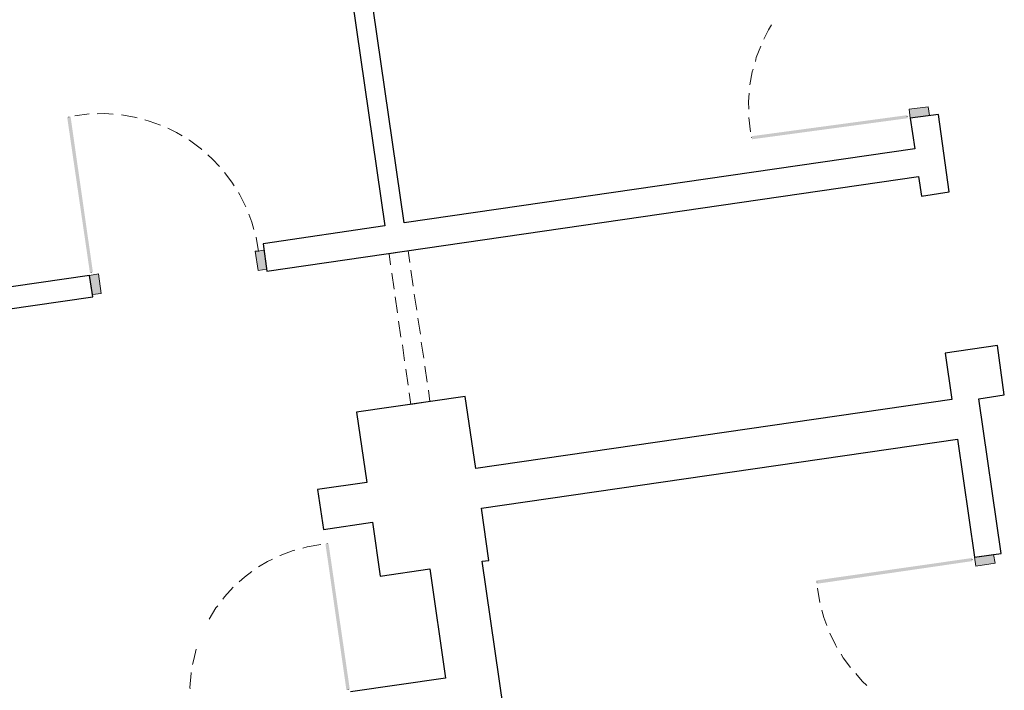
# Model space of a CAD drawing. Header units: millimetres. Extents: x -1147 to 4913, y -2332 to 921.
# Tile 4 of 119: x -431 to 178, y -1164 to -749. Entities that reach past the tile are written whole.
import ezdxf

# ---------------------------------------------------------------- set-up
doc = ezdxf.new("R2010")
doc.units = ezdxf.units.MM
doc.header["$LTSCALE"] = 0.2
doc.layers.add('A-ściany', color=140, linetype='Continuous')
doc.layers.add('C00-00-00', color=7, linetype='Continuous')

msp = doc.modelspace()

# ---------------------------------------------------------------- hatches: boundary and pattern name
at = {"layer": 'C00-00-00'}
h = msp.add_hatch(color=256, dxfattribs=at)
h.dxf.hatch_style = 2
h.paths.add_polyline_path([(120.007, -809.598), (119.382, -804.114), (131.204, -802.676)])
h = msp.add_hatch(color=256, dxfattribs=at)
h.dxf.hatch_style = 2
h.paths.add_polyline_path([(120.007, -809.598), (131.204, -802.676), (132.027, -807.941)])
h = msp.add_hatch(color=256, dxfattribs=at)
h.dxf.hatch_style = 2
h.paths.add_polyline_path([(-386.043, -904.932), (-401.977, -808.976), (-399.86, -808.678)])
h = msp.add_hatch(color=256, dxfattribs=at)
h.dxf.hatch_style = 2
h.paths.add_polyline_path([(-399.86, -808.678), (-401.977, -808.976), (-386.043, -904.932)])
h = msp.add_hatch(color=256, dxfattribs=at)
h.dxf.hatch_style = 2
h.paths.add_polyline_path([(-387.914, -905.22), (-386.043, -904.932), (-401.977, -808.976)])
h = msp.add_hatch(color=256, dxfattribs=at)
h.dxf.hatch_style = 2
h.paths.add_polyline_path([(-401.977, -808.976), (-386.043, -904.932), (-387.914, -905.22)])
h = msp.add_hatch(color=256, dxfattribs=at)
h.dxf.hatch_style = 2
h.paths.add_polyline_path([(118.229, -807.748), (22.163, -822.681), (21.897, -820.782)])
h = msp.add_hatch(color=256, dxfattribs=at)
h.dxf.hatch_style = 2
h.paths.add_polyline_path([(21.897, -820.782), (22.163, -822.681), (118.229, -807.748)])
h = msp.add_hatch(color=256, dxfattribs=at)
h.dxf.hatch_style = 2
h.paths.add_polyline_path([(118.535, -809.645), (118.229, -807.748), (22.163, -822.681)])
h = msp.add_hatch(color=256, dxfattribs=at)
h.dxf.hatch_style = 2
h.paths.add_polyline_path([(22.163, -822.681), (118.229, -807.748), (118.535, -809.645)])
h = msp.add_hatch(color=256, dxfattribs=at)
h.dxf.hatch_style = 2
h.paths.add_polyline_path([(-285.528, -891.996), (-280.027, -891.349), (-278.284, -903.142)])
h = msp.add_hatch(color=256, dxfattribs=at)
h.dxf.hatch_style = 2
h.paths.add_polyline_path([(-285.528, -891.996), (-278.284, -903.142), (-283.735, -903.996)])
h = msp.add_hatch(color=256, dxfattribs=at)
h.dxf.hatch_style = 2
h.paths.add_polyline_path([(-388.091, -906.922), (-382.599, -906.063), (-380.848, -918.069)])
h = msp.add_hatch(color=256, dxfattribs=at)
h.dxf.hatch_style = 2
h.paths.add_polyline_path([(-388.091, -906.922), (-380.848, -918.069), (-386.348, -918.716)])
h = msp.add_hatch(color=256, dxfattribs=at)
h.dxf.hatch_style = 2
h.paths.add_polyline_path([(-229.044, -1163.629), (-240.098, -1072.982), (-242.01, -1073.272)])
h = msp.add_hatch(color=256, dxfattribs=at)
h.dxf.hatch_style = 2
h.paths.add_polyline_path([(-242.01, -1073.272), (-240.098, -1072.982), (-229.044, -1163.629)])
h = msp.add_hatch(color=256, dxfattribs=at)
h.dxf.hatch_style = 2
h.paths.add_polyline_path([(-226.927, -1163.335), (-229.044, -1163.629), (-240.098, -1072.982)])
h = msp.add_hatch(color=256, dxfattribs=at)
h.dxf.hatch_style = 2
h.paths.add_polyline_path([(-240.098, -1072.982), (-229.044, -1163.629), (-226.927, -1163.335)])
h = msp.add_hatch(color=256, dxfattribs=at)
h.dxf.hatch_style = 2
h.paths.add_polyline_path([(158.303, -1081.966), (158.584, -1083.859), (62.041, -1095.792)])
h = msp.add_hatch(color=256, dxfattribs=at)
h.dxf.hatch_style = 2
h.paths.add_polyline_path([(62.041, -1095.792), (158.584, -1083.859), (158.303, -1081.966)])
h = msp.add_hatch(color=256, dxfattribs=at)
h.dxf.hatch_style = 2
h.paths.add_polyline_path([(158.584, -1083.859), (62.041, -1095.792), (62.33, -1097.897)])
h = msp.add_hatch(color=256, dxfattribs=at)
h.dxf.hatch_style = 2
h.paths.add_polyline_path([(62.33, -1097.897), (62.041, -1095.792), (158.584, -1083.859)])
h = msp.add_hatch(color=256, dxfattribs=at)
h.dxf.hatch_style = 2
h.paths.add_polyline_path([(159.962, -1081.474), (172.639, -1085.201), (171.764, -1079.73)])
h = msp.add_hatch(color=256, dxfattribs=at)
h.dxf.hatch_style = 2
h.paths.add_polyline_path([(159.962, -1081.474), (160.837, -1086.945), (172.639, -1085.201)])

# ---------------------------------------------------------------- linework, layer by layer
at = {"layer": 'A-ściany'}
msp.add_lwpolyline([(-395.57, -557.759), (-392.001, -582.492), (-250.691, -562.035), (-205.226, -876.269), (-280.597, -887.347), (-278.233, -904.409), (125.312, -845.82), (127.063, -857.826), (144.316, -855.225), (137.727, -807.404), (120.007, -809.598), (122.898, -828.547), (-193.22, -874.513), (-238.684, -560.279), (-188.771, -553.168), (-192.308, -528.374)], close=True, dxfattribs=at)
for points in [[(-830.071, -645.911), (-577.76, -609.498), (-568.076, -676.263), (-531.725, -927.737), (-547.515, -930.067), (-545.721, -943.128), (-535.823, -941.882), (-529.073, -987.58), (-506.769, -984.354), (-513.478, -938.655), (-386.044, -920.186), (-388.091, -906.922), (-515.281, -925.381), (-551.672, -673.909), (-561.316, -607.142), (-521.98, -601.216), (-525.554, -576.413), (-830.259, -620.619)], [(-67.769, -1618.315), (-144.966, -1083.989), (-140.773, -1083.395), (-145.425, -1051.171), (149.409, -1008.39), (159.962, -1081.474), (176.406, -1079.118), (162.606, -983.288), (178.396, -980.959), (174.18, -950.409), (141.782, -955.105), (145.881, -983.748), (-148.954, -1026.529), (-155.416, -981.88), (-222.819, -991.578), (-216.4, -1035.173), (-246.967, -1039.578), (-243.193, -1064.21), (-212.871, -1059.815), (-208.135, -1093.095), (-177.405, -1088.679), (-167.686, -1156.29), (-226.459, -1164.798)]]:
    msp.add_lwpolyline(points, dxfattribs=at)
at = {"layer": 'C00-00-00', "lineweight": 0}
for points in [[(34.301, -751.773), (32.276, -755.014), (29.509, -760.607)], [(27.525, -765.119), (24.757, -771.985), (24.225, -774.543)], [(22.902, -779.243), (22.302, -780.956), (20.882, -789.048)], [(20.391, -794.146), (19.947, -799.456), (20.096, -804.113)], [(-400.914, -808.933), (-400.923, -808.72)], [(-388.263, -806.942), (-397.139, -808.147)], [(-373.433, -807.194), (-378.772, -806.77), (-383.39, -806.955)], [(-358.527, -809.345), (-360.22, -808.992), (-368.339, -807.623)], [(-344.14, -813.851), (-351.24, -811.382), (-353.808, -810.638)], [(20.258, -809.187), (21.155, -818.055)], [(118.256, -808.594), (118.263, -808.807)], [(-330.731, -820.513), (-334.209, -818.537), (-339.641, -815.791)], [(-318.554, -829.133), (-318.775, -828.72), (-326.198, -823.299), (-326.615, -823.103)], [(21.924, -821.628), (21.931, -821.841)], [(-307.739, -839.505), (-311.931, -835.011), (-314.821, -832.376)], [(-298.581, -851.423), (-299.941, -849.148), (-304.438, -843.184)], [(-291.26, -864.474), (-294.959, -856.996), (-295.877, -855.551)], [(-286.276, -878.467), (-287.518, -874.067), (-289.398, -869.058)], [(-283.394, -892.119), (-285.018, -883.288)], [(-189.699, -898.947), (-190.806, -891.786), (-202.608, -893.534), (-201.714, -900.486)], [(-387.097, -905.187), (-387.105, -904.975)], [(-200.856, -905.536), (-199.394, -915.433)], [(-187.633, -913.691), (-189.054, -903.792)], [(-198.789, -920.285), (-197.327, -930.182)], [(-185.525, -928.434), (-186.988, -918.537)], [(-196.714, -935.238), (-195.252, -945.139)], [(-183.246, -943.383), (-184.708, -933.486)], [(-194.402, -949.977), (-192.981, -959.876)], [(-181.179, -958.128), (-182.642, -948.231)], [(-179.104, -973.085), (-180.526, -963.186)], [(-192.327, -964.934), (-190.865, -974.831)], [(-190.261, -979.678), (-189.114, -986.833)], [(-189.114, -986.833), (-177.312, -985.09), (-178.255, -977.927)], [(-240.956, -1073.016), (-240.964, -1072.808)], [(-270.301, -1080.341), (-270.096, -1080.333), (-261.951, -1077.254), (-260.897, -1076.999)], [(-256.075, -1075.745), (-253.362, -1075.001), (-244.944, -1073.602)], [(-283.566, -1087.441), (-277.808, -1084.032), (-274.875, -1082.641)], [(158.542, -1082.8), (158.533, -1082.592)], [(-295.52, -1096.608), (-292.238, -1093.721), (-287.706, -1090.362)], [(62.288, -1096.839), (62.279, -1096.626)], [(-305.648, -1107.397), (-304.636, -1106.083), (-299.193, -1099.933)], [(64.065, -1109.478), (62.686, -1100.638)], [(-314.073, -1119.809), (-309.89, -1112.861), (-308.674, -1111.539)], [(68.485, -1123.707), (66.564, -1118.7), (65.323, -1114.3)], [(74.727, -1137.436), (73.842, -1135.777), (70.356, -1128.503)], [(-324.363, -1147.974), (-323.632, -1144.764), (-322.007, -1138.345)], [(83.085, -1149.811), (78.588, -1143.848), (77.431, -1141.565)], [(-325.893, -1162.863), (-325.927, -1162.017), (-325.213, -1153.301), (-325.23, -1152.881)], [(93.272, -1160.84), (90.382, -1158.205), (86.385, -1153.49)], [(-227.99, -1163.377), (-227.998, -1163.165)]]:
    msp.add_lwpolyline(points, dxfattribs=at)
for points in [[(119.382, -804.114), (120.007, -809.598), (132.027, -807.941), (131.204, -802.676)], [(-284.016, -891.935), (-280.027, -891.349), (-278.284, -903.142), (-283.735, -903.996), (-285.528, -891.996)], [(-382.599, -906.063), (-388.091, -906.922), (-386.348, -918.716), (-380.848, -918.069)], [(160.837, -1086.945), (159.962, -1081.474), (171.764, -1079.73), (172.639, -1085.201)]]:
    msp.add_lwpolyline(points, close=True, dxfattribs=at)

doc.saveas('drawing.dxf')
